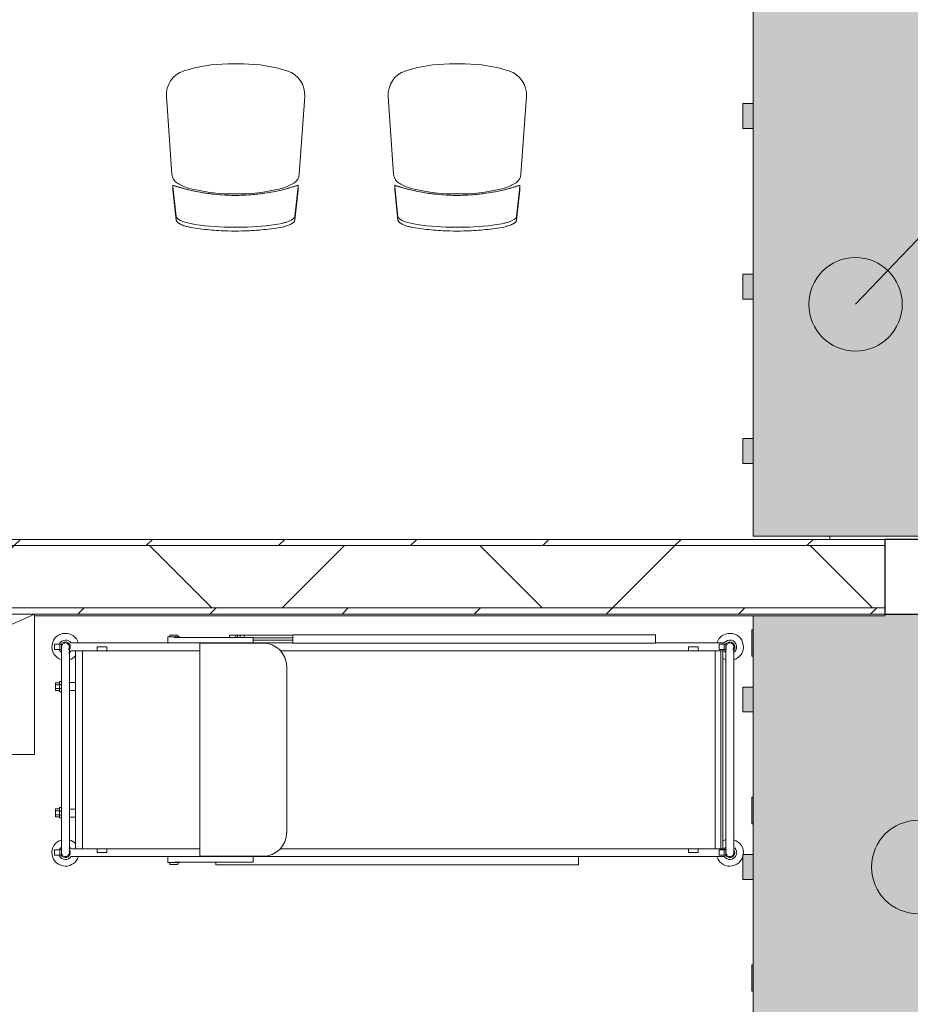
# Model space of a CAD drawing. Header units: centimetres. Extents: x 6036 to 22185, y 5782 to 11383.
# Tile 105 of 256: x 11760 to 12046, y 10385 to 10701. Entities that reach past the tile are written whole.
import ezdxf

# ---------------------------------------------------------------- set-up
doc = ezdxf.new("R2010")
doc.units = ezdxf.units.CM
doc.linetypes.add('Dash', pattern=[0.6, 0.3, -0.3])
for name, color, linetype, lineweight in [('A-ANNO-KEYN', 231, 'Continuous', 9), ('A-COLS', 52, 'Continuous', 9), ('A-COLS-HDLN', 52, 'Dash', 9), ('A-FLOR', 192, 'Continuous', 9), ('A-GENM', 13, 'Continuous', 9), ('A-WALL', 113, 'Continuous', 9), ('A-WALL-FNSH', 113, 'Continuous', 25), ('A-WALL-PATT', 111, 'Continuous', 25), ('I-FURN', 30, 'Continuous', 9), ('Q-CASE', 31, 'Continuous', 9), ('Q-SPCQ', 91, 'Continuous', 9)]:
    doc.layers.add(name, color=color, linetype=linetype, lineweight=lineweight)
pattern_1 = [(45, (5468.8, 0), (-21.2132, 21.2132), [])]

# ---------------------------------------------------------------- blocks, each defined once
blk = doc.blocks.new('FURN_Krzeslo07_P3 - E25-M_Krzeslo01-5860955-7-01 ZestMeble')
at = {"layer": 'I-FURN'}
for p, q in [((-19.05, 23.37), (-20.11, 13.75)), ((-20.11, 13.75), (-19.05, 23.37)), ((-19.05, 22.17), (-20.11, 12.55)), ((20.11, 13.75), (19.05, 23.37)), ((19.05, 23.37), (20.11, 13.75)), ((20.11, 12.55), (19.05, 22.17)), ((-20.11, 13.75), (-20.11, 12.17)), ((-20.11, 13.75), (-20.11, 12.17)), ((2.02, 14.97), (-2.02, 14.97)), ((2.02, 14.97), (-2.02, 14.97)), ((20.11, 12.17), (20.11, 13.75)), ((20.11, 12.17), (20.11, 13.75)), ((-20.44, 8.65), (-22.19, -16.34)), ((-22.19, -16.34), (-20.44, 8.65)), ((22.19, -16.34), (20.44, 8.65)), ((20.44, 8.65), (22.19, -16.34)), ((-2.5, -26.75), (2.5, -26.75)), ((-2.5, -26.75), (2.5, -26.75))]:
    blk.add_line(p, q, dxfattribs=at)
for centre, radius, start, end in [((0, -87.53), 113.19, 88.9393, 91.2066), ((0, -86.33), 113.19, 88.793, 91.0613), ((0, -86.33), 113.19, 88.793, 91.0613), ((-12.23, 1.52), 11.88, 106, 124), ((-12.23, 1.52), 11.88, 106, 124), ((-1.01, -37.6), 52.58, 91.1005, 106), ((-1.01, -37.6), 52.58, 91.1005, 106), ((1.01, -37.6), 52.58, 74, 88.8995), ((1.01, -37.6), 52.58, 74, 88.8995), ((12.23, 1.52), 11.88, 56, 74), ((12.23, 1.52), 11.88, 56, 74), ((-16.86, 8.4), 3.59, 124, 176), ((-16.86, 8.4), 3.59, 124, 176), ((16.86, 8.4), 3.59, 4, 56), ((16.86, 8.4), 3.59, 4, 56), ((-14.21, -16.89), 8, 176, 252.0241), ((-14.21, -16.89), 8, 176, 252.0241), ((14.21, -16.89), 8, 287.9759, 4), ((14.21, -16.89), 8, 287.9759, 4), ((-2.5, 19.19), 45.94, 252.0241, 270), ((-2.5, 19.19), 45.94, 252.0241, 270), ((2.5, 19.19), 45.94, 270, 287.9759), ((2.5, 19.19), 45.94, 270, 287.9759)]:
    blk.add_arc(centre, radius, start, end, dxfattribs=at)
for centre, major_axis, ratio, start_param, end_param in [((-13.09, 24.02), (5.95, 0.77), 0.309857, 1.761569, 3.078031), ((-1.22, -18.48), (61.51, 1.08), 0.73692, 1.5722, 1.774777), ((-1.21, -20.27), (61.51, 0.94), 0.746433, 1.578464, 1.77382), ((1.22, -19.68), (-61.51, 1.08), 0.73688, 4.508409, 4.711012), ((1.21, -19.07), (-61.51, 0.94), 0.746455, 4.509362, 4.704707), ((13.09, 22.82), (-5.95, 0.77), 0.309909, 3.205136, 4.521528), ((0, -37.46), (58.25, 0), 0.907867, 1.218379, 1.923213)]:
    blk.add_ellipse(centre, major_axis=major_axis, ratio=ratio, start_param=start_param, end_param=end_param, dxfattribs=at)
for points, knots in [([(-14.45, 25.69), (-14.77, 25.62), (-15.39, 25.49), (-16.56, 25.16), (-17.8, 24.67), (-18.62, 24.12), (-18.97, 23.68), (-19.03, 23.47), (-19.04, 23.37)], [0, 0, 0, 0, 0.125, 0.25, 0.5, 0.75, 0.875, 1, 1, 1, 1]), ([(19.05, 23.37), (19.04, 23.47), (18.96, 23.68), (18.68, 24.01), (18.25, 24.35), (17.49, 24.79), (16.47, 25.2), (15.27, 25.52), (14.63, 25.65), (14.3, 25.71)], [0, 0, 0, 0, 0.125, 0.25, 0.375, 0.5, 0.75, 0.875, 1, 1, 1, 1]), ([(14.3, 25.71), (14.74, 25.63), (15.59, 25.46), (16.74, 25.1), (17.54, 24.75), (18.06, 24.46), (18.51, 24.16), (18.9, 23.79), (19.03, 23.51), (19.05, 23.37)], [-1, -1, -1, -1, -0.833333, -0.666667, -0.5, -0.416667, -0.333333, -0.166667, 0, 0, 0, 0]), ([(-14.3, 24.51), (-14.74, 24.43), (-15.59, 24.26), (-16.74, 23.9), (-17.54, 23.55), (-18.06, 23.26), (-18.51, 22.96), (-18.9, 22.59), (-19.03, 22.31), (-19.05, 22.17)], [-1, -1, -1, -1, -0.833333, -0.666667, -0.5, -0.416667, -0.333333, -0.166667, 0, 0, 0, 0]), ([(-20.11, 12.17), (-18.81, 12.6), (-16.21, 13.38), (-12.24, 14.28), (-8.87, 14.83), (-6.14, 15.13), (-3.76, 15.33), (-1.03, 15.43), (2.06, 15.41), (5.12, 15.24), (8.19, 14.92), (11.23, 14.45), (15.22, 13.64), (18.17, 12.81), (20.11, 12.17)], [0, 0, 0, 0, 0.1, 0.2, 0.3, 0.35, 0.4, 0.475, 0.55, 0.625, 0.7, 0.775, 0.85, 1, 1, 1, 1])]:
    blk.add_open_spline(points, degree=3, knots=knots, dxfattribs=at)
for points in [[(-2.1, 26.84), (-4.18, 26.8), (-8.32, 26.57), (-12.42, 26.03), (-14.45, 25.69)], [(14.3, 25.71), (12.34, 26.04), (8.39, 26.56), (4.39, 26.79), (2.38, 26.84)]]:
    blk.add_open_spline(points, degree=3, dxfattribs=at)
blk = doc.blocks.new('GEMO_WregaPodstawowaDrewno - GEMO_WregaPodstawowaDrewno-5875956-7-01 ZestMeble')
at = {"layer": 'A-COLS-HDLN', "color": 254}
for p, q in [((-12, 391.15), (-12, -391.15)), ((12, -391.15), (12, 391.15))]:
    blk.add_line(p, q, dxfattribs=at)
blk = doc.blocks.new('CASE_Szafa_P2 - E21-S_Regal_Instx60x100__Administracja_low-5883776-7-01 ZestMeble')
at = {"layer": 'Q-CASE'}
for p, q in [((50, 0), (-50, 0)), ((-50, 0), (-50, -45)), ((50, 0), (-50, 0)), ((-50, 0), (-50, -45)), ((-50, -45), (50, 0)), ((50, 0), (-50, 0)), ((50, -45), (50, 0)), ((50, -45), (50, 0)), ((-50, -45), (50, -45)), ((-50, -45), (50, -45))]:
    blk.add_line(p, q, dxfattribs=at)
blk = doc.blocks.new('SPEQ_Hospital-Bed - ByType-5883773-7-01 ZestMeble')
at = {"layer": 'Q-SPCQ'}
for p, q in [((84.67, 139.06), (37.86, 139.06)), ((201.18, 141.67), (84.67, 141.67)), ((84.67, 141.67), (84.67, 139.06)), ((84.67, 141.67), (201.18, 141.67)), ((84.67, 139.06), (189.11, 139.06)), ((84.67, 139.06), (189.11, 139.06)), ((209.43, 140.81), (189.11, 140.81)), ((189.11, 140.81), (189.11, 139.94)), ((189.11, 139.94), (189.11, 139.06)), ((189.11, 139.06), (209.43, 139.06)), ((201.18, 140.7), (201.18, 141.67)), ((247.65, 139.06), (209.43, 139.06)), ((216.51, 140.96), (212.7, 140.96)), ((212.96, 140.96), (212.7, 140.96)), ((212.7, 139.06), (212.96, 139.06)), ((212.7, 139.06), (216.51, 139.06)), ((213.34, 141.6), (213.34, 140.96)), ((215.88, 141.6), (213.34, 141.6)), ((213.51, 141.6), (213.34, 141.6)), ((215.88, 141.6), (215.71, 141.6)), ((215.88, 140.96), (215.88, 141.6)), ((216.51, 140.96), (216.26, 140.96)), ((216.26, 139.06), (216.51, 139.06)), ((216.51, 139.06), (216.51, 140.96)), ((37.39, 138.64), (37.93, 138.64)), ((37.39, 136.93), (37.39, 138.64)), ((37.93, 136.93), (37.39, 136.93)), ((37.86, 136.52), (38.4, 136.52)), ((37.93, 138.64), (39.55, 138.64)), ((37.93, 136.93), (37.93, 138.64)), ((39.55, 136.93), (37.93, 136.93)), ((38.31, 136.52), (38.31, 73.02)), ((38.95, 136.52), (38.31, 136.52)), ((38.95, 136.52), (40.85, 136.52)), ((38.95, 136.52), (38.95, 73.02)), ((39.55, 136.93), (39.55, 138.64)), ((180.45, 136.52), (40.85, 136.52)), ((40.85, 136.52), (40.85, 73.02)), ((46.24, 136.52), (46.24, 137.79)), ((49.41, 137.79), (46.24, 137.79)), ((49.41, 137.79), (49.41, 136.52)), ((206.26, 138.94), (185.94, 138.94)), ((206.26, 70.51), (206.26, 138.94)), ((243.97, 136.52), (206.26, 136.52)), ((236.1, 136.52), (236.1, 137.79)), ((236.1, 137.79), (239.28, 137.79)), ((239.28, 137.79), (239.28, 136.52)), ((243.97, 73.02), (243.97, 136.52)), ((243.97, 136.52), (247.65, 136.52)), ((246.26, 73.02), (246.26, 136.52)), ((250.75, 138.64), (251.29, 138.64)), ((250.75, 136.93), (250.75, 138.64)), ((251.29, 136.93), (250.75, 136.93)), ((251.29, 138.64), (252.91, 138.64)), ((251.29, 136.93), (251.29, 138.64)), ((252.91, 136.93), (251.29, 136.93)), ((252.91, 136.93), (252.91, 138.64)), ((178.4, 131.4), (178.4, 78.13)), ((250.69, 126.64), (251.34, 126.64)), ((251.34, 126.64), (251.34, 125.72)), ((248.18, 126.36), (246.18, 126.36)), ((246.18, 123.82), (248.24, 123.82)), ((250.6, 123.33), (251.34, 123.33)), ((251.34, 124.45), (250.69, 124.45)), ((250.7, 125.72), (251.34, 125.72)), ((251.34, 126.28), (252.61, 126.28)), ((251.34, 125.72), (251.34, 124.45)), ((251.34, 125.64), (252.61, 125.64)), ((251.34, 124.45), (251.34, 123.33)), ((251.34, 124.37), (252.61, 124.37)), ((251.34, 123.74), (252.61, 123.74)), ((252.61, 126.28), (252.61, 125.64)), ((252.61, 125.64), (252.61, 124.37)), ((252.61, 124.37), (252.61, 123.74)), ((34.81, 122.55), (34.81, 86.99)), ((37.35, 86.99), (37.35, 122.55)), ((248.17, 122.55), (248.17, 86.99)), ((250.71, 86.99), (250.71, 122.55)), ((248.24, 85.72), (246.16, 85.72)), ((250.6, 86.2), (251.34, 86.2)), ((251.34, 86.2), (251.34, 85.08)), ((251.34, 85.8), (252.61, 85.8)), ((252.61, 85.8), (252.61, 85.16)), ((246.16, 83.18), (248.32, 83.18)), ((251.34, 85.08), (250.69, 85.08)), ((250.69, 82.9), (251.34, 82.9)), ((250.7, 83.81), (251.34, 83.81)), ((251.34, 85.16), (252.61, 85.16)), ((251.34, 85.08), (251.34, 83.81)), ((251.34, 83.89), (252.61, 83.89)), ((251.34, 83.81), (251.34, 82.9)), ((251.34, 83.26), (252.61, 83.26)), ((252.61, 85.16), (252.61, 83.89)), ((252.61, 83.89), (252.61, 83.26)), ((38.4, 73.02), (37.86, 73.02)), ((38.31, 73.02), (38.95, 73.02)), ((40.85, 73.02), (38.95, 73.02)), ((40.85, 73.02), (180.52, 73.02)), ((46.24, 71.75), (46.24, 73.02)), ((49.41, 73.02), (49.41, 71.75)), ((206.26, 73.02), (243.97, 73.02)), ((236.1, 71.75), (236.1, 73.02)), ((239.28, 73.02), (239.28, 71.75)), ((247.65, 73.02), (243.97, 73.02)), ((37.39, 72.61), (37.93, 72.61)), ((37.39, 72.61), (37.39, 70.89)), ((37.93, 70.89), (37.39, 70.89)), ((37.86, 70.48), (59.93, 70.48)), ((37.93, 72.61), (39.55, 72.61)), ((37.93, 72.61), (37.93, 70.89)), ((39.55, 70.89), (37.93, 70.89)), ((39.55, 72.61), (39.55, 70.89)), ((46.24, 71.75), (49.41, 71.75)), ((176.44, 70.51), (59.93, 70.51)), ((59.93, 70.51), (59.93, 67.89)), ((59.93, 70.51), (176.44, 70.51)), ((176.44, 67.89), (176.44, 70.51)), ((176.44, 70.48), (189.11, 70.48)), ((189.11, 69.57), (176.44, 69.57)), ((186.02, 70.51), (206.26, 70.51)), ((209.43, 70.48), (189.11, 70.48)), ((189.11, 70.48), (189.11, 69.6)), ((189.11, 69.6), (189.11, 68.72)), ((209.43, 70.48), (247.65, 70.48)), ((216.51, 70.47), (213.26, 70.47)), ((216.51, 70.47), (216.26, 70.47)), ((216.51, 68.57), (216.51, 70.47)), ((239.28, 71.75), (236.1, 71.75)), ((250.75, 72.61), (251.29, 72.61)), ((250.75, 72.61), (250.75, 70.89)), ((251.29, 70.89), (250.75, 70.89)), ((251.29, 72.61), (252.91, 72.61)), ((251.29, 72.61), (251.29, 70.89)), ((252.91, 70.89), (251.29, 70.89)), ((252.91, 72.61), (252.91, 70.89)), ((59.93, 67.89), (176.44, 67.89)), ((59.93, 67.89), (176.44, 67.89)), ((176.44, 68.85), (189.11, 68.85)), ((192.03, 67.94), (176.44, 67.94)), ((189.11, 68.72), (209.43, 68.72)), ((192.03, 68.75), (192.03, 67.94)), ((193.38, 67.94), (192.03, 67.94)), ((193.38, 68.84), (193.38, 67.94)), ((194.18, 67.94), (193.38, 67.94)), ((194.18, 68.84), (194.18, 67.94)), ((194.67, 67.94), (194.18, 67.94)), ((194.67, 68.84), (194.67, 67.94)), ((196.73, 67.94), (194.67, 67.94)), ((196.73, 68.84), (196.73, 67.94)), ((212.7, 68.57), (212.96, 68.57)), ((212.7, 68.57), (216.51, 68.57)), ((213.34, 68.57), (213.34, 67.94)), ((213.34, 67.94), (213.51, 67.94)), ((213.34, 67.94), (215.88, 67.94)), ((215.71, 67.94), (215.88, 67.94)), ((215.88, 67.94), (215.88, 68.57)), ((216.26, 68.57), (216.51, 68.57))]:
    blk.add_line(p, q, dxfattribs=at)
at = {"layer": 'Q-SPCQ', "flags": 128}
for points in [[(214.51, 140.81), (214.51, 140.81), (214.5, 140.81), (214.48, 140.81), (214.45, 140.81), (214.41, 140.81), (214.37, 140.81), (214.31, 140.81), (214.25, 140.81), (214.19, 140.81), (214.11, 140.81), (214.03, 140.81), (213.94, 140.81), (213.84, 140.81), (213.74, 140.81), (213.63, 140.81), (213.51, 140.81), (213.38, 140.81), (213.25, 140.81), (213.11, 140.81), (212.97, 140.81), (212.82, 140.81), (212.67, 140.81), (212.51, 140.81), (212.35, 140.81), (212.18, 140.81), (212, 140.81), (211.83, 140.81), (211.65, 140.81), (211.46, 140.81), (211.27, 140.81), (211.08, 140.81), (210.89, 140.81), (210.69, 140.81), (210.5, 140.81), (210.3, 140.81), (210.1, 140.81), (209.89, 140.81), (209.69, 140.81), (209.49, 140.81), (209.43, 140.81)], [(209.43, 139.06), (209.64, 139.06), (209.84, 139.06), (210.04, 139.06), (210.24, 139.06), (210.44, 139.06), (210.64, 139.06), (210.84, 139.06), (211.03, 139.06), (211.22, 139.06), (211.41, 139.06), (211.6, 139.06), (211.78, 139.06), (211.96, 139.06), (212.13, 139.06), (212.3, 139.06), (212.47, 139.06), (212.63, 139.06), (212.78, 139.06), (212.93, 139.06), (213.08, 139.06), (213.22, 139.06), (213.35, 139.06), (213.47, 139.06), (213.59, 139.06), (213.71, 139.06), (213.81, 139.06), (213.91, 139.06), (214.01, 139.06), (214.09, 139.06), (214.17, 139.06), (214.24, 139.06), (214.3, 139.06), (214.35, 139.06), (214.4, 139.06), (214.44, 139.06), (214.47, 139.06), (214.49, 139.06), (214.51, 139.06), (214.51, 139.06)], [(34.81, 137.79), (34.81, 137.78), (34.81, 137.74), (34.81, 137.68), (34.81, 137.59), (34.81, 137.48), (34.81, 137.35), (34.81, 137.19), (34.81, 137.01), (34.81, 136.81), (34.81, 136.58), (34.81, 136.34), (34.81, 136.07), (34.81, 135.77), (34.81, 135.46), (34.81, 135.13), (34.81, 134.77), (34.81, 134.4), (34.81, 134), (34.81, 133.59), (34.81, 133.17), (34.81, 132.72), (34.81, 132.26), (34.81, 131.78), (34.81, 131.29), (34.81, 130.78), (34.81, 130.26), (34.81, 129.73), (34.81, 129.19), (34.81, 128.63), (34.81, 128.07), (34.81, 127.5), (34.81, 126.92), (34.81, 126.33), (34.81, 125.74), (34.81, 125.14), (34.81, 124.54), (34.81, 123.93), (34.81, 123.32), (34.81, 122.71), (34.81, 122.55)], [(37.35, 122.55), (37.35, 123.16), (37.35, 123.77), (37.35, 124.37), (37.35, 124.98), (37.35, 125.58), (37.35, 126.17), (37.35, 126.76), (37.35, 127.34), (37.35, 127.92), (37.35, 128.48), (37.35, 129.04), (37.35, 129.58), (37.35, 130.12), (37.35, 130.64), (37.35, 131.15), (37.35, 131.65), (37.35, 132.13), (37.35, 132.6), (37.35, 133.05), (37.35, 133.48), (37.35, 133.9), (37.35, 134.29), (37.35, 134.67), (37.35, 135.03), (37.35, 135.37), (37.35, 135.69), (37.35, 135.99), (37.35, 136.26), (37.35, 136.52), (37.35, 136.75), (37.35, 136.96), (37.35, 137.15), (37.35, 137.31), (37.35, 137.45), (37.35, 137.57), (37.35, 137.66), (37.35, 137.72), (37.35, 137.77), (37.35, 137.79), (37.35, 137.79)], [(248.17, 137.79), (248.17, 137.78), (248.17, 137.74), (248.17, 137.68), (248.17, 137.59), (248.17, 137.48), (248.17, 137.35), (248.17, 137.19), (248.17, 137.01), (248.17, 136.81), (248.17, 136.58), (248.17, 136.34), (248.17, 136.07), (248.17, 135.77), (248.17, 135.46), (248.17, 135.13), (248.17, 134.77), (248.17, 134.4), (248.17, 134), (248.17, 133.59), (248.17, 133.17), (248.17, 132.72), (248.17, 132.26), (248.17, 131.78), (248.17, 131.29), (248.17, 130.78), (248.17, 130.26), (248.17, 129.73), (248.17, 129.19), (248.17, 128.63), (248.17, 128.07), (248.17, 127.5), (248.17, 126.92), (248.17, 126.33), (248.17, 125.74), (248.17, 125.14), (248.17, 124.54), (248.17, 123.93), (248.17, 123.32), (248.17, 122.71), (248.17, 122.55)], [(250.71, 122.55), (250.71, 123.16), (250.71, 123.77), (250.71, 124.37), (250.71, 124.98), (250.71, 125.58), (250.71, 126.17), (250.71, 126.76), (250.71, 127.34), (250.71, 127.92), (250.71, 128.48), (250.71, 129.04), (250.71, 129.58), (250.71, 130.12), (250.71, 130.64), (250.71, 131.15), (250.71, 131.65), (250.71, 132.13), (250.71, 132.6), (250.71, 133.05), (250.71, 133.48), (250.71, 133.9), (250.71, 134.29), (250.71, 134.67), (250.71, 135.03), (250.71, 135.37), (250.71, 135.69), (250.71, 135.99), (250.71, 136.26), (250.71, 136.52), (250.71, 136.75), (250.71, 136.96), (250.71, 137.15), (250.71, 137.31), (250.71, 137.45), (250.71, 137.57), (250.71, 137.66), (250.71, 137.72), (250.71, 137.77), (250.71, 137.79), (250.71, 137.79)], [(34.81, 86.99), (34.81, 86.38), (34.81, 85.77), (34.81, 85.16), (34.81, 84.56), (34.81, 83.96), (34.81, 83.36), (34.81, 82.78), (34.81, 82.19), (34.81, 81.62), (34.81, 81.05), (34.81, 80.5), (34.81, 79.95), (34.81, 79.41), (34.81, 78.89), (34.81, 78.38), (34.81, 77.89), (34.81, 77.4), (34.81, 76.94), (34.81, 76.49), (34.81, 76.05), (34.81, 75.64), (34.81, 75.24), (34.81, 74.86), (34.81, 74.5), (34.81, 74.16), (34.81, 73.84), (34.81, 73.55), (34.81, 73.27), (34.81, 73.02), (34.81, 72.78), (34.81, 72.57), (34.81, 72.39), (34.81, 72.22), (34.81, 72.08), (34.81, 71.97), (34.81, 71.88), (34.81, 71.81), (34.81, 71.77), (34.81, 71.75), (34.81, 71.75)], [(37.35, 71.75), (37.35, 71.76), (37.35, 71.8), (37.35, 71.86), (37.35, 71.94), (37.35, 72.05), (37.35, 72.18), (37.35, 72.34), (37.35, 72.52), (37.35, 72.72), (37.35, 72.95), (37.35, 73.2), (37.35, 73.47), (37.35, 73.76), (37.35, 74.08), (37.35, 74.41), (37.35, 74.76), (37.35, 75.14), (37.35, 75.53), (37.35, 75.94), (37.35, 76.37), (37.35, 76.82), (37.35, 77.28), (37.35, 77.75), (37.35, 78.25), (37.35, 78.75), (37.35, 79.27), (37.35, 79.8), (37.35, 80.35), (37.35, 80.9), (37.35, 81.47), (37.35, 82.04), (37.35, 82.62), (37.35, 83.21), (37.35, 83.8), (37.35, 84.4), (37.35, 85), (37.35, 85.61), (37.35, 86.21), (37.35, 86.82), (37.35, 86.99)], [(248.17, 86.99), (248.17, 86.38), (248.17, 85.77), (248.17, 85.16), (248.17, 84.56), (248.17, 83.96), (248.17, 83.36), (248.17, 82.78), (248.17, 82.19), (248.17, 81.62), (248.17, 81.05), (248.17, 80.5), (248.17, 79.95), (248.17, 79.41), (248.17, 78.89), (248.17, 78.38), (248.17, 77.89), (248.17, 77.4), (248.17, 76.94), (248.17, 76.49), (248.17, 76.05), (248.17, 75.64), (248.17, 75.24), (248.17, 74.86), (248.17, 74.5), (248.17, 74.16), (248.17, 73.84), (248.17, 73.55), (248.17, 73.27), (248.17, 73.02), (248.17, 72.78), (248.17, 72.57), (248.17, 72.39), (248.17, 72.22), (248.17, 72.08), (248.17, 71.97), (248.17, 71.88), (248.17, 71.81), (248.17, 71.77), (248.17, 71.75), (248.17, 71.75)], [(250.71, 71.75), (250.71, 71.76), (250.71, 71.8), (250.71, 71.86), (250.71, 71.94), (250.71, 72.05), (250.71, 72.18), (250.71, 72.34), (250.71, 72.52), (250.71, 72.72), (250.71, 72.95), (250.71, 73.2), (250.71, 73.47), (250.71, 73.76), (250.71, 74.08), (250.71, 74.41), (250.71, 74.76), (250.71, 75.14), (250.71, 75.53), (250.71, 75.94), (250.71, 76.37), (250.71, 76.82), (250.71, 77.28), (250.71, 77.75), (250.71, 78.25), (250.71, 78.75), (250.71, 79.27), (250.71, 79.8), (250.71, 80.35), (250.71, 80.9), (250.71, 81.47), (250.71, 82.04), (250.71, 82.62), (250.71, 83.21), (250.71, 83.8), (250.71, 84.4), (250.71, 85), (250.71, 85.61), (250.71, 86.21), (250.71, 86.82), (250.71, 86.99)], [(214.51, 70.48), (214.51, 70.48), (214.5, 70.48), (214.48, 70.48), (214.45, 70.48), (214.41, 70.48), (214.37, 70.48), (214.31, 70.48), (214.25, 70.48), (214.19, 70.48), (214.11, 70.48), (214.03, 70.48), (213.94, 70.48), (213.84, 70.48), (213.74, 70.48), (213.63, 70.48), (213.51, 70.48), (213.38, 70.48), (213.25, 70.48), (213.11, 70.48), (212.97, 70.48), (212.82, 70.48), (212.67, 70.48), (212.51, 70.48), (212.35, 70.48), (212.18, 70.48), (212, 70.48), (211.83, 70.48), (211.65, 70.48), (211.46, 70.48), (211.27, 70.48), (211.08, 70.48), (210.89, 70.48), (210.69, 70.48), (210.5, 70.48), (210.3, 70.48), (210.1, 70.48), (209.89, 70.48), (209.69, 70.48), (209.49, 70.48), (209.43, 70.48)], [(209.43, 68.72), (209.64, 68.72), (209.84, 68.72), (210.04, 68.72), (210.24, 68.72), (210.44, 68.72), (210.64, 68.72), (210.84, 68.72), (211.03, 68.72), (211.22, 68.72), (211.41, 68.72), (211.6, 68.72), (211.78, 68.72), (211.96, 68.72), (212.13, 68.72), (212.3, 68.72), (212.47, 68.72), (212.63, 68.72), (212.78, 68.72), (212.93, 68.72), (213.08, 68.72), (213.22, 68.72), (213.35, 68.72), (213.47, 68.72), (213.59, 68.72), (213.71, 68.72), (213.81, 68.72), (213.91, 68.72), (214.01, 68.72), (214.09, 68.72), (214.17, 68.72), (214.24, 68.72), (214.3, 68.72), (214.35, 68.72), (214.4, 68.72), (214.44, 68.72), (214.47, 68.72), (214.49, 68.72), (214.51, 68.72), (214.51, 68.72)]]:
    blk.add_lwpolyline(points, dxfattribs=at)
at = {"layer": 'Q-SPCQ'}
for centre, radius, start, end in [((36.08, 137.79), 4.34, 90, 252.5782), ((36.08, 137.79), 2.19, 35.4412, 223.3676), ((36.08, 137.79), 2.19, 35.4412, 223.3676), ((36.08, 137.79), 1.57, 30, 180), ((36.08, 137.79), 1.57, 30, 180), ((36.08, 137.79), 1.27, 90, 180), ((36.08, 137.79), 1.27, 90, 195), ((36.08, 137.79), 4.34, 17.5705, 90), ((36.08, 137.79), 1.27, 67.5, 90), ((36.08, 137.79), 1.27, 60, 90), ((249.44, 137.79), 4.34, 90, 162.8013), ((249.44, 137.79), 2.19, 28.9118, 144.5588), ((249.44, 137.79), 2.19, 28.9118, 144.5588), ((249.44, 137.79), 1.57, 30, 180), ((249.44, 137.79), 1.57, 30, 180), ((249.44, 137.79), 1.27, 90, 180), ((249.44, 137.79), 1.27, 90, 195), ((249.44, 137.79), 4.34, 287.4842, 90), ((249.44, 137.79), 1.27, 67.5, 90), ((249.44, 137.79), 1.27, 60, 90), ((36.08, 137.79), 1.57, 180, 210), ((36.08, 137.79), 1.57, 180, 210), ((36.08, 137.79), 1.27, 338.6987, 45), ((36.08, 137.79), 1.27, 345, 45), ((36.08, 137.79), 1.57, 315, 330), ((36.08, 137.79), 1.57, 315, 330), ((36.08, 137.79), 2.19, 310.1029, 324.5588), ((36.08, 137.79), 2.19, 310.1029, 324.5588), ((185.94, 131.4), 7.53, 90, 180), ((249.44, 137.79), 2.19, 215.4412, 229.8971), ((249.44, 137.79), 2.19, 215.4412, 229.8971), ((249.44, 137.79), 1.57, 180, 210), ((249.44, 137.79), 1.57, 180, 210), ((249.44, 137.79), 1.27, 338.6987, 45), ((249.44, 137.79), 1.27, 345, 45), ((249.44, 137.79), 1.57, 315, 330), ((249.44, 137.79), 1.57, 315, 330), ((249.44, 137.79), 2.19, 304.4488, 331.0882), ((249.44, 137.79), 2.19, 304.4488, 331.0882), ((36.08, 137.79), 4.34, 287.4842, 300), ((249.44, 137.79), 4.34, 219.3686, 252.5782), ((36.08, 71.75), 4.34, 107.3072, 270), ((36.08, 71.75), 4.34, 60, 72.4621), ((186.02, 78.13), 7.62, 180, 270), ((249.44, 71.75), 4.34, 107.3072, 140.6732), ((249.44, 71.75), 4.34, 270, 72.4621), ((36.08, 71.75), 2.19, 122.1765, 324.5588), ((36.08, 71.75), 2.19, 122.1765, 324.5588), ((36.08, 71.75), 1.57, 135, 180), ((36.08, 71.75), 1.57, 135, 180), ((36.08, 71.75), 1.57, 30, 45), ((36.08, 71.75), 1.57, 30, 45), ((36.08, 71.75), 2.19, 35.4412, 49.8971), ((36.08, 71.75), 2.19, 35.4412, 49.8971), ((249.44, 71.75), 2.19, 117.9922, 144.5588), ((249.44, 71.75), 2.19, 117.9922, 144.5588), ((249.44, 71.75), 1.57, 135, 180), ((249.44, 71.75), 1.57, 135, 180), ((249.44, 71.75), 1.57, 30, 45), ((249.44, 71.75), 1.57, 30, 45), ((249.44, 71.75), 2.19, 28.9118, 55.5692), ((249.44, 71.75), 2.19, 28.9118, 55.5692), ((36.08, 71.75), 1.57, 180, 330), ((36.08, 71.75), 1.57, 180, 330), ((36.08, 71.75), 1.27, 139.6404, 270), ((36.08, 71.75), 1.27, 150, 270), ((36.08, 71.75), 1.27, 270, 300), ((36.08, 71.75), 1.27, 270, 292.5), ((36.08, 71.75), 4.34, 270, 342.4295), ((36.08, 71.75), 1.27, 315, 21.3013), ((36.08, 71.75), 1.27, 315, 15), ((249.44, 71.75), 4.34, 197.1987, 270), ((249.44, 71.75), 2.19, 215.4412, 331.0882), ((249.44, 71.75), 2.19, 215.4412, 331.0882), ((249.44, 71.75), 1.57, 180, 330), ((249.44, 71.75), 1.57, 180, 330), ((249.44, 71.75), 1.27, 139.6404, 270), ((249.44, 71.75), 1.27, 150, 270), ((249.44, 71.75), 1.27, 270, 300), ((249.44, 71.75), 1.27, 270, 292.5), ((249.44, 71.75), 1.27, 315, 21.3013), ((249.44, 71.75), 1.27, 315, 15)]:
    blk.add_arc(centre, radius, start, end, dxfattribs=at)
blk = doc.blocks.new('FURN_Med_E25-S-08 - E25-S-08-9178987-7-01 ZestMeble')
at = {"layer": 'A-GENM'}
for points in [[(215, -10), (215, 66.27), (0, 66.27), (0, 32.32), (0.5, 32.32), (0.5, -10), (204.61, -10)], [(13.5, -10), (5, -10), (5, -10.4), (13.5, -10.4)], [(31.37, -10), (23.37, -10), (23.37, -10.5), (31.37, -10.5)], [(31.37, -13.3), (31.37, -10.5), (23.37, -10.5), (23.37, -13.3), (24.96, -13.3)], [(67.25, -10), (58.75, -10), (58.75, -10.4), (67.25, -10.4)], [(85.12, -10), (77.12, -10), (77.12, -10.5), (85.12, -10.5)], [(85.12, -12.54), (85.12, -10.5), (77.12, -10.5), (77.12, -13.3), (85.12, -13.3), (85.12, -12.76)], [(121, -10), (112.5, -10), (112.5, -10.4), (121, -10.4)], [(138.87, -10), (130.87, -10), (130.87, -10.5), (138.87, -10.5)], [(138.87, -12.54), (138.87, -10.5), (130.87, -10.5), (130.87, -13.3), (138.87, -13.3), (138.87, -12.76)], [(174.75, -10), (166.25, -10), (166.25, -10.4), (174.75, -10.4)], [(192.62, -10), (184.62, -10), (184.62, -10.5), (192.62, -10.5)], [(192.62, -12.54), (192.62, -10.5), (184.62, -10.5), (184.62, -13.3), (192.62, -13.3), (192.62, -12.76)]]:
    blk.add_hatch(color=133, dxfattribs=at).paths.add_polyline_path(points)
for p, q in [((215, 66.27), (0, 66.27)), ((215, -10), (215, 66.27)), ((0.5, -10), (215, -10)), ((5, -10), (5, -10.4)), ((13.5, -10.4), (5, -10.4)), ((13.5, -10.4), (13.5, -10)), ((23.37, -10.5), (23.37, -10)), ((23.37, -10.5), (23.37, -13.3)), ((31.37, -10), (31.37, -10.5)), ((31.37, -13.3), (31.37, -10.5)), ((58.75, -10), (58.75, -10.4)), ((67.25, -10.4), (58.75, -10.4)), ((67.25, -10.4), (67.25, -10)), ((77.12, -10.5), (77.12, -10)), ((77.12, -10.5), (77.12, -13.3)), ((85.12, -10), (85.12, -10.5)), ((85.12, -13.3), (85.12, -10.5)), ((112.5, -10), (112.5, -10.4)), ((121, -10.4), (112.5, -10.4)), ((121, -10.4), (121, -10)), ((130.87, -10.5), (130.87, -10)), ((130.87, -10.5), (130.87, -13.3)), ((138.87, -10), (138.87, -10.5)), ((138.87, -13.3), (138.87, -10.5)), ((166.25, -10), (166.25, -10.4)), ((174.75, -10.4), (166.25, -10.4)), ((174.75, -10.4), (174.75, -10)), ((184.62, -10.5), (184.62, -10)), ((184.62, -10.5), (184.62, -13.3)), ((192.62, -10), (192.62, -10.5)), ((192.62, -13.3), (192.62, -10.5)), ((23.37, -13.3), (31.37, -13.3)), ((77.12, -13.3), (85.12, -13.3)), ((130.87, -13.3), (138.87, -13.3)), ((184.62, -13.3), (192.62, -13.3))]:
    blk.add_line(p, q, dxfattribs=at)
blk = doc.blocks.new('FURN_Med_E25-S-09 - E25-S-09-9183737-7-01 ZestMeble')
at = {"layer": 'A-GENM'}
for points in [[(215, 55.99), (0, 55.99), (0, -10), (215, -10), (215, 36.87)], [(31.37, -10), (23.37, -10), (23.37, -10.5), (31.37, -10.5)], [(31.37, -12.54), (31.37, -10.5), (23.37, -10.5), (23.37, -13.3), (31.37, -13.3), (31.37, -12.76)], [(84.12, -10.5), (84.12, -10), (76.12, -10), (76.12, -10.5)], [(84.12, -12.54), (84.12, -10.5), (76.12, -10.5), (76.12, -13.3), (84.12, -13.3), (84.12, -12.76)], [(138.87, -10), (130.87, -10), (130.87, -10.5), (138.87, -10.5)], [(138.87, -12.54), (138.87, -10.5), (130.87, -10.5), (130.87, -13.3), (138.87, -13.3), (138.87, -12.76)], [(191.62, -10.5), (191.62, -10), (183.62, -10), (183.62, -10.5)], [(191.62, -12.76), (191.62, -10.5), (183.62, -10.5), (183.62, -13.3), (191.62, -13.3)]]:
    blk.add_hatch(color=254, dxfattribs=at).paths.add_polyline_path(points)
for p, q in [((215, 55.99), (0, 55.99)), ((215, -10), (215, 55.99)), ((0, 12.16), (0, -10)), ((0, -10), (215, -10)), ((23.37, -10.5), (23.37, -10)), ((23.37, -10.5), (23.37, -13.3)), ((31.37, -10), (31.37, -10.5)), ((31.37, -13.3), (31.37, -10.5)), ((76.12, -10.5), (76.12, -10)), ((76.12, -10.5), (76.12, -13.3)), ((84.12, -10), (84.12, -10.5)), ((84.12, -13.3), (84.12, -10.5)), ((130.87, -10.5), (130.87, -10)), ((130.87, -10.5), (130.87, -13.3)), ((138.87, -10), (138.87, -10.5)), ((138.87, -13.3), (138.87, -10.5)), ((183.62, -10.5), (183.62, -10)), ((183.62, -10.5), (183.62, -13.3)), ((191.62, -10), (191.62, -10.5)), ((191.62, -13.3), (191.62, -10.5)), ((23.37, -13.3), (31.37, -13.3)), ((76.12, -13.3), (84.12, -13.3)), ((130.87, -13.3), (138.87, -13.3)), ((183.62, -13.3), (191.62, -13.3))]:
    blk.add_line(p, q, dxfattribs=at)

msp = doc.modelspace()

# ---------------------------------------------------------------- hatches: boundary and pattern name
at = {"layer": 'A-ANNO-KEYN'}
h = msp.add_hatch(color=256, dxfattribs=at)
edge = h.paths.add_edge_path()
edge.add_arc((12028.21, 10609.34), 15, 0, 360)
h = msp.add_hatch(color=256, dxfattribs=at)
edge = h.paths.add_edge_path()
edge.add_arc((12048.38, 10428.75), 15, 0, 360)
at = {"layer": 'A-COLS'}
h = msp.add_hatch(dxfattribs=at)
h.set_pattern_fill('FP_35', color=256, style=0, pattern_type=2)
h.set_pattern_definition([(45, (5468.8, 0), (-33.67596, 33.67596), [])])
h.paths.add_polyline_path([(12066.9, 10509.89), (12083.83, 10509.89), (12083.83, 10533.89), (12037.65, 10533.89), (12037.65, 10509.89), (12042.19, 10509.89)])
h.paths.add_polyline_path([(11664.56, 10509.89), (11664.56, 10533.89), (11640.56, 10533.89), (11640.56, 10509.89), (11646.92, 10509.89)])
h.paths.add_polyline_path([(11496.56, 10509.89), (11496.56, 10533.89), (11472.56, 10533.89), (11472.56, 10509.89)])
h.paths.add_polyline_path([(11054, 10509.89), (11099.47, 10509.89), (11099.47, 10533.89), (11053.28, 10533.89), (11053.28, 10509.89)])
at = {"layer": 'A-WALL-PATT', "lineweight": 9}
h = msp.add_hatch(dxfattribs=at)
h.set_pattern_fill('FP_13', color=256, style=0, pattern_type=2)
h.set_pattern_definition(pattern_1)
h.paths.add_polyline_path([(11664.56, 10531.89), (12037.65, 10531.89), (12037.65, 10533.89), (11664.56, 10533.89)])
h = msp.add_hatch(dxfattribs=at)
h.set_pattern_fill('FP_14', color=256, style=0, pattern_type=2)
h.set_pattern_definition([(45, (5468.8, 0), (-53.033, 53.033), []), (135, (5468.8, 0), (-53.033, -53.033), [])])
h.paths.add_polyline_path([(11664.56, 10511.89), (12037.65, 10511.89), (12037.65, 10531.89), (11664.56, 10531.89)])
h = msp.add_hatch(dxfattribs=at)
h.set_pattern_fill('FP_13', color=256, style=0, pattern_type=2)
h.set_pattern_definition(pattern_1)
h.paths.add_polyline_path([(11664.56, 10509.89), (12037.65, 10509.89), (12037.65, 10511.89), (11664.56, 10511.89)])

# ---------------------------------------------------------------- linework, layer by layer
at = {"layer": 'A-ANNO-KEYN'}
msp.add_line((12028.21, 10609.34), (12199.8, 10789.16), dxfattribs=at)
for centre in [(12028.21, 10609.34), (12048.38, 10428.75)]:
    msp.add_circle(centre, 15, dxfattribs=at)
at = {"layer": 'A-COLS', "lineweight": 25}
for p, q in [((12083.83, 10533.89), (12037.65, 10533.89)), ((12037.65, 10533.89), (12037.65, 10509.89)), ((12037.65, 10509.89), (12083.83, 10509.89))]:
    msp.add_line(p, q, dxfattribs=at)
at = {"layer": 'A-FLOR'}
msp.add_line((12019.97, 10533.89), (12019.97, 10534.89), dxfattribs=at)
at = {"layer": 'A-WALL', "color": 9, "lineweight": 18}
for p, q in [((12037.65, 10531.89), (11664.56, 10531.89)), ((12037.65, 10511.89), (12037.65, 10531.89)), ((12037.65, 10511.89), (11664.56, 10511.89))]:
    msp.add_line(p, q, dxfattribs=at)
at = {"layer": 'A-WALL'}
msp.add_line((12037.65, 10509.89), (11764.56, 10509.89), dxfattribs=at)
at = {"layer": 'A-WALL-FNSH', "color": 253, "lineweight": 9}
for p, q in [((12037.65, 10533.89), (11664.56, 10533.89)), ((12037.65, 10531.89), (12037.65, 10533.89)), ((12037.65, 10509.39), (12037.65, 10511.89)), ((11764.56, 10509.39), (12037.65, 10509.39))]:
    msp.add_line(p, q, dxfattribs=at)

# ---------------------------------------------------------------- block references
at = {"layer": 'A-COLS-HDLN', "color": 254, "rotation": 269.9999999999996}
msp.add_blockref('GEMO_WregaPodstawowaDrewno - GEMO_WregaPodstawowaDrewno-5875956-7-01 ZestMeble', (11568.56, 10521.89), dxfattribs=at)
at = {"layer": 'A-GENM', "rotation": 269.9999999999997}
for name, p in [('FURN_Med_E25-S-09 - E25-S-09-9183737-7-01 ZestMeble', (12005.33, 10749.89)), ('FURN_Med_E25-S-08 - E25-S-08-9178987-7-01 ZestMeble', (12005.33, 10509.89))]:
    msp.add_blockref(name, p, dxfattribs=at)
at = {"layer": 'I-FURN', "rotation": 180}
for p in [(11829.13, 10659.71), (11900.33, 10659.71)]:
    msp.add_blockref('FURN_Krzeslo07_P3 - E25-M_Krzeslo01-5860955-7-01 ZestMeble', p, dxfattribs=at)
at = {"layer": 'Q-CASE'}
msp.add_blockref('CASE_Szafa_P2 - E21-S_Regal_Instx60x100__Administracja_low-5883776-7-01 ZestMeble', (11714.56, 10509.89), dxfattribs=at)
at = {"layer": 'Q-SPCQ', "rotation": 180}
msp.add_blockref('SPEQ_Hospital-Bed - ByType-5883773-7-01 ZestMeble', (12023.94, 10571.15), dxfattribs=at)

doc.saveas('drawing.dxf')
